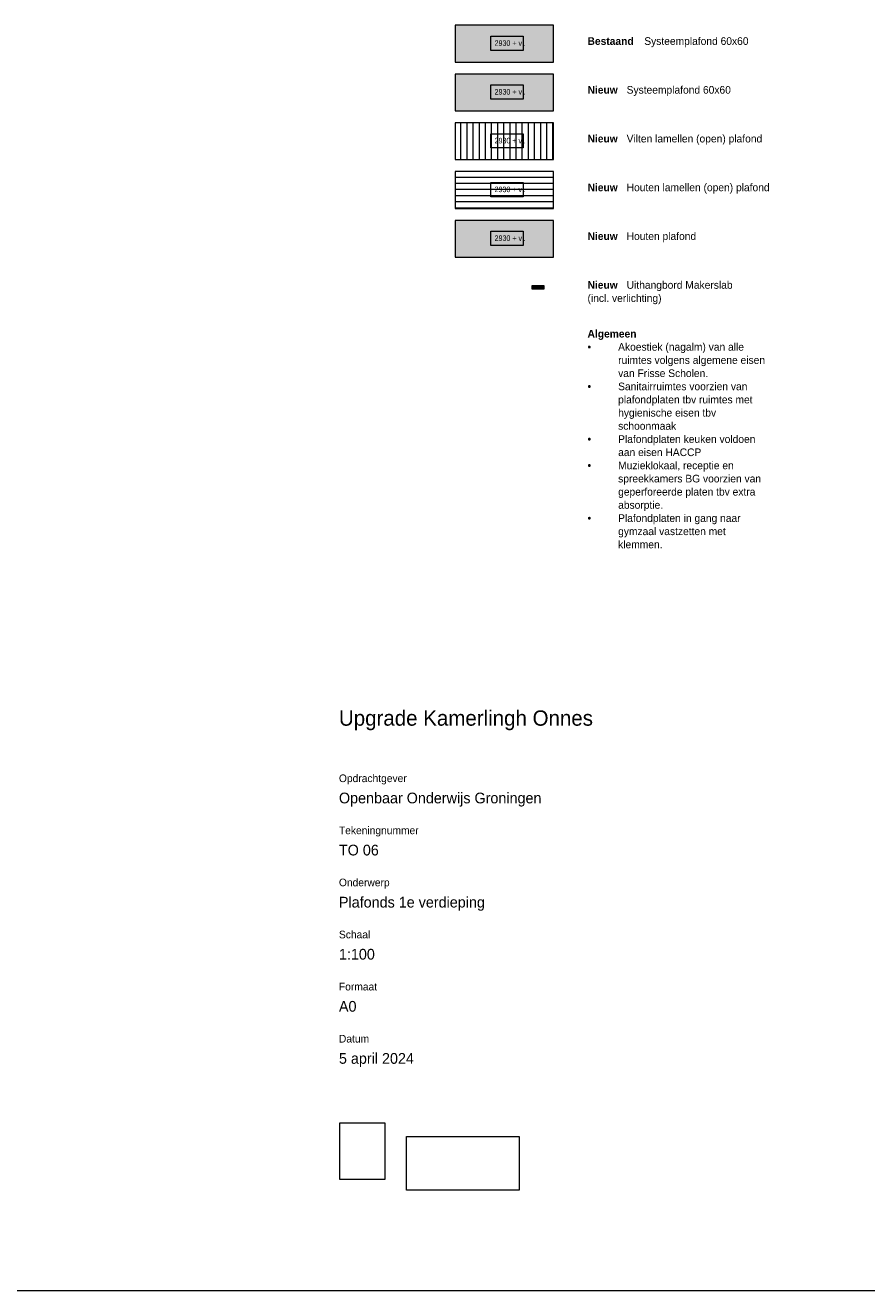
# Model space of a CAD drawing. Header units: millimetres. Extents: x 73705 to 433105, y 109410 to 279410.
# Tile 63 of 90: x 284575 to 312028, y 109410 to 150714. Entities that reach past the tile are written whole.
import ezdxf

# ---------------------------------------------------------------- set-up
doc = ezdxf.new("R2010")
doc.units = ezdxf.units.MM
doc.linetypes.add('Aligning Line', pattern=[3.2004, 1.6002, -1.6002])
for name, color, linetype, lineweight in [('A-DETL', 90, 'Continuous', 9), ('A-DETL-GENF', 92, 'Continuous', 9), ('A-DETL-THIN', 151, 'Continuous', 9), ('G-ANNO-REFR', 1, 'Aligning Line', 9), ('G-ANNO-TEXT', 231, 'Continuous', 9)]:
    doc.layers.add(name, color=color, linetype=linetype, lineweight=lineweight)
doc.styles.add('Arial Narrow_B', font='ARIALN.TTF', dxfattribs={"width": 0.9, "height": 180})
doc.styles.add('Montserrat', font='Montserrat-Regular.ttf', dxfattribs={"height": 250})
doc.styles.add('Montserrat Medium', font='txt', dxfattribs={"height": 500})
doc.styles.add('Montserrat_1', font='Montserrat-Regular.ttf', dxfattribs={"height": 350})
doc.styles.add('Montserrat_B', font='Montserrat-Bold.ttf', dxfattribs={"height": 250})
picture_1 = doc.add_image_def('image1.jpg', size_in_pixel=(2000, 2524))
picture_2 = doc.add_image_def('image2.jpg', size_in_pixel=(472, 225))

msp = doc.modelspace()

# ---------------------------------------------------------------- hatches: boundary and pattern name
at = {"layer": 'A-DETL-GENF'}
for color, points in [(10, [(301804.3, 149513.7), (301804.3, 150713.7), (298604.9, 150713.7), (298604.9, 149513.7)]), (10, [(301804.3, 147921.8), (301804.3, 149121.8), (298604.9, 149121.8), (298604.9, 147921.8)]), (9, [(301804.3, 143145.9), (301804.3, 144345.9), (298604.9, 144345.9), (298604.9, 143145.9)]), (230, [(301504.8, 142110.2), (301504.8, 142210.2), (301104.8, 142210.2), (301104.8, 142110.2)])]:
    msp.add_hatch(color=color, dxfattribs=at).paths.add_polyline_path(points)
h = msp.add_hatch(dxfattribs=at)
h.set_pattern_fill('FP_2', color=27, style=0, pattern_type=2)
h.set_pattern_definition([(90, (352990.5, -123639.95), (-200, 1e-14), [])])
h.paths.add_polyline_path([(301804.3, 146329.8), (301804.3, 147529.8), (298604.9, 147529.8), (298604.9, 146329.8)])
h = msp.add_hatch(dxfattribs=at)
h.set_pattern_fill('FP_1', color=27, style=0, pattern_type=2)
h.set_pattern_definition([(0, (352990.5, -123639.95), (0, 200), [])])
h.paths.add_polyline_path([(301804.3, 144737.8), (301804.3, 145937.8), (298604.9, 145937.8), (298604.9, 144737.8)])

# ---------------------------------------------------------------- linework, layer by layer
at = {"layer": 'A-DETL'}
for p, q in [((301804.3, 149121.8), (298604.9, 149121.8)), ((298604.9, 149121.8), (298604.9, 147921.8)), ((301804.3, 147921.8), (301804.3, 149121.8)), ((298604.9, 147921.8), (301804.3, 147921.8)), ((301804.3, 147529.8), (298604.9, 147529.8)), ((298604.9, 147529.8), (298604.9, 146329.8)), ((301804.3, 146329.8), (301804.3, 147529.8)), ((298604.9, 146329.8), (301804.3, 146329.8)), ((301804.3, 145937.8), (298604.9, 145937.8)), ((298604.9, 145937.8), (298604.9, 144737.8)), ((301804.3, 144737.8), (301804.3, 145937.8)), ((298604.9, 144737.8), (301804.3, 144737.8)), ((301804.3, 144345.9), (298604.9, 144345.9)), ((298604.9, 144345.9), (298604.9, 143145.9)), ((301804.3, 143145.9), (301804.3, 144345.9)), ((298604.9, 143145.9), (301804.3, 143145.9)), ((313304.8, 109410.2), (193504.8, 109410.2))]:
    msp.add_line(p, q, dxfattribs=at)
at = {"layer": 'A-DETL-THIN'}
for p, q in [((301804.3, 150713.7), (298604.9, 150713.7)), ((298604.9, 150713.7), (298604.9, 149513.7)), ((301804.3, 149513.7), (301804.3, 150713.7)), ((298604.9, 149513.7), (301804.3, 149513.7)), ((301504.8, 142210.2), (301104.8, 142210.2)), ((301104.8, 142210.2), (301104.8, 142110.2)), ((301104.8, 142110.2), (301504.8, 142110.2)), ((301504.8, 142110.2), (301504.8, 142210.2))]:
    msp.add_line(p, q, dxfattribs=at)
at = {"layer": 'G-ANNO-TEXT', "color": 134, "flags": 128}
msp.add_lwpolyline([(300822.8, 149893.8), (299763.4, 149893.8), (299763.4, 150358.8), (300822.8, 150358.8)], close=True, dxfattribs=at)
at = {"layer": 'G-ANNO-TEXT', "color": 150, "flags": 128}
for points in [[(300822.8, 148301.8), (299763.4, 148301.8), (299763.4, 148766.8), (300822.8, 148766.8)], [(300822.8, 146709.9), (299763.4, 146709.9), (299763.4, 147174.9), (300822.8, 147174.9)], [(300822.8, 145117.9), (299763.4, 145117.9), (299763.4, 145582.9), (300822.8, 145582.9)], [(300822.8, 143525.9), (299763.4, 143525.9), (299763.4, 143990.9), (300822.8, 143990.9)]]:
    msp.add_lwpolyline(points, close=True, dxfattribs=at)

# ---------------------------------------------------------------- texts
at = {"layer": 'G-ANNO-TEXT', "color": 7, "attachment_point": 1}
for s, insert, char_height, width, style in [('Bestaand ', (302919.5, 150324.2), 250, 2244.725, 'Montserrat_B'), ('Systeemplafond 60x60 ', (304771.6, 150324.2), 250, 5002.53, 'Montserrat'), ('Nieuw ', (302919.5, 148732.2), 250, 1547.257, 'Montserrat_B'), ('Systeemplafond 60x60 ', (304196.1, 148732.2), 250, 5002.53, 'Montserrat'), ('Nieuw ', (302919.5, 147140.2), 250, 1547.257, 'Montserrat_B'), ('Vilten lamellen (open) plafond', (304196.1, 147140.2), 250, 6421.517, 'Montserrat'), ('Nieuw ', (302919.5, 145548.2), 250, 1547.257, 'Montserrat_B'), ('Houten lamellen (open) plafond', (304196.1, 145548.2), 250, 6798.31, 'Montserrat'), ('Nieuw ', (302919.5, 143956.3), 250, 1547.257, 'Montserrat_B'), ('Houten plafond', (304196.1, 143956.3), 250, 3367.088, 'Montserrat'), ('Nieuw ', (302919.5, 142364.3), 250, 1547.257, 'Montserrat_B'), ('Uithangbord Makerslab ', (304196.1, 142364.3), 250, 5170.884, 'Montserrat'), ('(incl. verlichting)', (302919.5, 141934.4), 250, 3503.374, 'Montserrat'), ('Algemeen', (302919.5, 140772.3), 250, 2292.826, 'Montserrat_B'), ('•', (302919.5, 140342.4), 250, 1210.485, 'Montserrat'), ('Akoestiek (nagalm) van alle ', (303918.3, 140342.4), 250, 5948.521, 'Montserrat'), ('ruimtes volgens algemene eisen ', (303918.3, 139912.4), 250, 7038.816, 'Montserrat'), ('van Frisse Scholen.', (303918.3, 139482.5), 250, 4024.471, 'Montserrat'), ('•', (302919.5, 139052.5), 250, 1210.485, 'Montserrat'), ('Sanitairruimtes voorzien van ', (303918.3, 139052.5), 250, 6189.027, 'Montserrat'), ('plafondplaten tbv ruimtes met ', (303918.3, 138622.6), 250, 6694.091, 'Montserrat'), ('hygienische eisen tbv ', (303918.3, 138192.6), 250, 4729.956, 'Montserrat'), ('schoonmaak', (303918.3, 137762.7), 250, 2757.805, 'Montserrat'), ('•', (302919.5, 137332.7), 250, 1210.485, 'Montserrat'), ('Plafondplaten keuken voldoen ', (303918.3, 137332.7), 250, 6670.04, 'Montserrat'), ('aan eisen HACCP', (303918.3, 136902.8), 250, 3695.779, 'Montserrat'), ('•', (302919.5, 136472.8), 250, 1210.485, 'Montserrat'), ('Muzieklokaal, receptie en ', (303918.3, 136472.8), 250, 5507.593, 'Montserrat'), ('spreekkamers BG voorzien van ', (303918.3, 136042.9), 250, 6694.091, 'Montserrat'), ('geperforeerde platen tbv extra ', (303918.3, 135613), 250, 6654.006, 'Montserrat'), ('absorptie.', (303918.3, 135183), 250, 2100.421, 'Montserrat'), ('Plafondplaten in gang naar ', (303918.3, 134753.1), 250, 5940.504, 'Montserrat'), ('•', (302919.5, 134753.1), 250, 1210.485, 'Montserrat'), ('gymzaal vastzetten met ', (303918.3, 134323.1), 250, 5251.053, 'Montserrat'), ('klemmen.', (303918.3, 133893.2), 250, 2156.539, 'Montserrat'), ('Upgrade Kamerlingh Onnes', (294808.4, 128351.8), 500, 12498.308, 'Montserrat Medium'), ('Opdrachtgever', (294808.4, 126261), 250, 3254.851, 'Montserrat'), ('Openbaar Onderwijs Groningen', (294808.4, 125667.2), 350, 9676.368, 'Montserrat_1'), ('Tekeningnummer', (294808.4, 124561), 250, 3888.184, 'Montserrat'), ('TO 06', (294808.4, 123967.2), 350, 1779.746, 'Montserrat_1'), ('Onderwerp', (294808.4, 122861), 250, 2445.147, 'Montserrat'), ('Plafonds 1e verdieping', (294808.4, 122267.2), 350, 6782.276, 'Montserrat_1'), ('Schaal', (294808.4, 121161), 250, 1402.953, 'Montserrat'), ('1:100', (294808.4, 120567.2), 350, 1362.869, 'Montserrat_1'), ('Formaat', (294808.4, 119461), 250, 1827.848, 'Montserrat'), ('A0', (294808.4, 118867.2), 350, 833.755, 'Montserrat_1'), ('Datum', (294808.4, 117761), 250, 1515.189, 'Montserrat'), ('5 april 2024', (294808.4, 117167.2), 350, 3471.307, 'Montserrat_1')]:
    msp.add_mtext(s, dxfattribs=dict(at, insert=insert, char_height=char_height, width=width, style=style))
at = {"layer": 'G-ANNO-TEXT', "color": 134, "insert": (299887.4, 150223.9), "char_height": 180, "width": 974.05, "attachment_point": 1, "style": 'Arial Narrow_B'}
msp.add_mtext('2930 + vl.', dxfattribs=at)
at = {"layer": 'G-ANNO-TEXT', "color": 150, "char_height": 180, "width": 974.05, "attachment_point": 1, "style": 'Arial Narrow_B'}
for insert in [(299887.4, 148631.9), (299887.4, 147040), (299887.4, 145448), (299887.4, 143856)]:
    msp.add_mtext('2930 + vl.', dxfattribs=dict(at, insert=insert))

# ---------------------------------------------------------------- pictures from other files: only their frames are drawn
at = {"layer": 'G-ANNO-REFR'}
image = msp.add_image(picture_1, insert=(294838.1, 113038.4), size_in_units=(1470.2, 1855.4), dxfattribs=at)
image.dxf.flags = 7
image = msp.add_image(picture_2, insert=(297017.1, 112690.9), size_in_units=(3676.9, 1752.8), dxfattribs=at)
image.dxf.flags = 7

doc.saveas('drawing.dxf')
